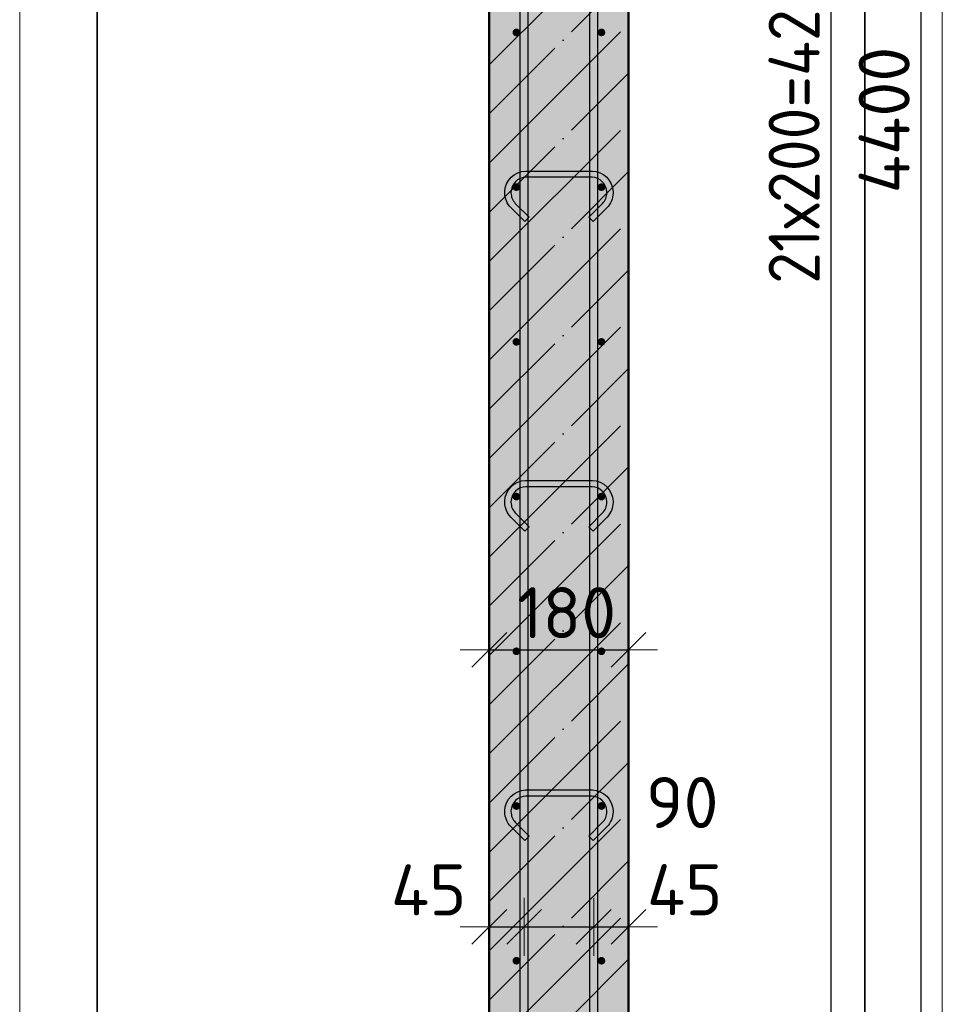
# Model space of a CAD drawing. Header units: millimetres. Extents: x 10987 to 63485, y -5166 to 39219.
# Tile 23 of 43: x 22912 to 24115, y 9793 to 11065. Entities that reach past the tile are written whole.
import ezdxf

# ---------------------------------------------------------------- set-up
doc = ezdxf.new("R2010")
doc.units = ezdxf.units.MM
doc.header["$PDMODE"] = 65
doc.linetypes.add('______11', pattern=[150, 120, -15, 0, -15])
doc.linetypes.add('______5', pattern=[330, 240, -30, 30, -30])
for name, color, linetype, lineweight in [('Standard', 7, 'Continuous', 25), ('Арм.стержн. вертикальными 1', 22, 'Continuous', 35), ('Арм.стержн.горизонт. 1', 180, 'Continuous', 35), ('Размерная линия_ общее', 7, 'Continuous', 13)]:
    doc.layers.add(name, color=color, linetype=linetype, lineweight=lineweight)
doc.layers.add('Арм.стержн.Стяжки', color=7, linetype='Continuous', lineweight=35, true_color=0x501e0f)
doc.styles.add('ISOCPEUR', font='ISOCPEUR')
doc.dimstyles.new('DIMSTYLE_3', dxfattribs={"dimtxt": 66, "dimasz": 75, "dimexe": 0, "dimexo": 0, "dimgap": 33, "dimtad": 2, "dimdec": 0, "dimrnd": 5, "dimzin": 12, "dimdsep": 46, "dimtxsty": 'ISOCPEUR', "dimblk1": 'ALL_ML_STRICH', "dimblk2": 'ALL_ML_STRICH', "dimsah": 1, "dimcen": 0, "dimclrd": 7, "dimclre": 256, "dimclrt": 7, "dimadec": 0, "dimazin": 0, "dimtfac": 1, "dimtdec": 0, "dimtix": 1, "dimtmove": 2, "dimatfit": 3, "dimfxl": 0, "dimtvp": 1.2, "dimtzin": 0, "dimlwd": 0, "dimlwe": -3, "dimarcsym": 0})
doc.dimstyles.new('DIMSTYLE_6', dxfattribs={"dimtxt": 66, "dimasz": 75, "dimexe": 0, "dimexo": 0, "dimgap": 33, "dimtad": 2, "dimdec": 0, "dimrnd": 5, "dimzin": 12, "dimdsep": 46, "dimtxsty": 'ISOCPEUR', "dimblk1": 'ALL_ML_STRICH', "dimblk2": 'ALL_ML_STRICH', "dimsah": 1, "dimcen": 0, "dimclrd": 7, "dimclre": 256, "dimclrt": 7, "dimadec": 0, "dimazin": 0, "dimtfac": 1, "dimtdec": 0, "dimtix": 1, "dimtmove": 2, "dimatfit": 3, "dimfxl": 0, "dimtzin": 0, "dimlwd": 0, "dimlwe": -3, "dimarcsym": 0})

# ---------------------------------------------------------------- blocks, each defined once
blk = doc.blocks.new('ALL_ML_STRICH')
at = {"color": 0, "linetype": 'ByBlock', "lineweight": -2}
for p, q in [((0, -0.5), (0, 0.5)), ((-0.3, -0.3), (0.3, 0.3)), ((-1, 0), (0.5, 0))]:
    blk.add_line(p, q, dxfattribs=at)
blk = doc.blocks.new('*D28')
at = {"layer": 'DEFPOINTS', "color": 7, "linetype": 'Continuous', "lineweight": 13, "transparency": 33554687}
for p in [(23519.4, 10260.9), (23699.4, 10259.3), (23519.4, 10250.9)]:
    blk.add_point(p, dxfattribs=at)
at = {"layer": 'Размерная линия_ общее', "color": 253, "linetype": 'Continuous', "lineweight": -2, "true_color": 0xa0a0a0, "transparency": 33554687}
for p, q in [((23519.4, 10250.9), (23519.4, 10250.9)), ((23699.4, 10250.9), (23699.4, 10250.9))]:
    blk.add_line(p, q, dxfattribs=at)
at = {"layer": 'Размерная линия_ общее', "color": 7, "linetype": 'Continuous', "lineweight": -2, "transparency": 33554687}
blk.add_line((23519.4, 10250.9), (23699.4, 10250.9), dxfattribs=at)
at = {"layer": 'Размерная линия_ общее', "color": 7, "linetype": 'Continuous', "lineweight": 13, "transparency": 33554687, "xscale": 75, "yscale": 75, "zscale": 75, "rotation": 180}
blk.add_blockref('ALL_ML_STRICH', (23519.4, 10250.9), dxfattribs=at)
at = {"layer": 'Размерная линия_ общее', "color": 7, "linetype": 'Continuous', "lineweight": 13, "transparency": 33554687, "xscale": 75, "yscale": 75, "zscale": 75}
blk.add_blockref('ALL_ML_STRICH', (23699.4, 10250.9), dxfattribs=at)
at = {"layer": 'Размерная линия_ общее', "color": 7, "linetype": 'Continuous', "lineweight": 13, "transparency": 33554687, "insert": (23619.3, 10298.9), "char_height": 66, "width": 198, "attachment_point": 5, "style": 'ISOCPEUR'}
blk.add_mtext('\\A1;{180}', dxfattribs=at)
blk = doc.blocks.new('*D31')
at = {"layer": 'DEFPOINTS', "color": 7, "linetype": 'Continuous', "lineweight": 13, "transparency": 33554687}
for p in [(23519.4, 9892.8), (23564.4, 9892.7), (23519.4, 9851.9)]:
    blk.add_point(p, dxfattribs=at)
at = {"layer": 'Размерная линия_ общее', "color": 253, "linetype": 'Continuous', "lineweight": -2, "true_color": 0xa0a0a0, "transparency": 33554687}
for p, q in [((23519.4, 9871.9), (23519.4, 9892.8)), ((23564.4, 9892.8), (23564.4, 9892.8))]:
    blk.add_line(p, q, dxfattribs=at)
at = {"layer": 'Размерная линия_ общее', "color": 7, "linetype": 'Continuous', "lineweight": -2, "transparency": 33554687}
blk.add_line((23519.4, 9892.8), (23564.4, 9892.8), dxfattribs=at)
at = {"layer": 'Размерная линия_ общее', "color": 7, "linetype": 'Continuous', "lineweight": 13, "transparency": 33554687, "xscale": 75, "yscale": 75, "zscale": 75, "rotation": 180}
blk.add_blockref('ALL_ML_STRICH', (23519.4, 9892.8), dxfattribs=at)
at = {"layer": 'Размерная линия_ общее', "color": 7, "linetype": 'Continuous', "lineweight": 13, "transparency": 33554687, "xscale": 75, "yscale": 75, "zscale": 75}
blk.add_blockref('ALL_ML_STRICH', (23564.4, 9892.8), dxfattribs=at)
at = {"layer": 'Размерная линия_ общее', "color": 7, "linetype": 'Continuous', "lineweight": 13, "transparency": 33554687, "insert": (23441, 9940.6), "char_height": 66, "width": 132, "attachment_point": 5, "style": 'ISOCPEUR'}
blk.add_mtext('\\A1;{45}', dxfattribs=at)
blk = doc.blocks.new('*D32')
at = {"layer": 'DEFPOINTS', "color": 7, "linetype": 'Continuous', "lineweight": 13, "transparency": 33554687}
for p in [(23564.4, 9892.8), (23564.4, 9892.7), (23654.4, 9894.8)]:
    blk.add_point(p, dxfattribs=at)
at = {"layer": 'Размерная линия_ общее', "color": 253, "linetype": 'Continuous', "lineweight": -2, "true_color": 0xa0a0a0, "transparency": 33554687}
for p, q in [((23564.4, 9892.8), (23564.4, 9892.8)), ((23654.4, 9892.8), (23654.4, 9892.8))]:
    blk.add_line(p, q, dxfattribs=at)
at = {"layer": 'Размерная линия_ общее', "color": 7, "linetype": 'Continuous', "lineweight": -2, "transparency": 33554687}
blk.add_line((23564.4, 9892.8), (23654.4, 9892.8), dxfattribs=at)
at = {"layer": 'Размерная линия_ общее', "color": 7, "linetype": 'Continuous', "lineweight": 13, "transparency": 33554687, "xscale": 75, "yscale": 75, "zscale": 75, "rotation": 180}
blk.add_blockref('ALL_ML_STRICH', (23564.4, 9892.8), dxfattribs=at)
at = {"layer": 'Размерная линия_ общее', "color": 7, "linetype": 'Continuous', "lineweight": 13, "transparency": 33554687, "xscale": 75, "yscale": 75, "zscale": 75}
blk.add_blockref('ALL_ML_STRICH', (23654.4, 9892.8), dxfattribs=at)
at = {"layer": 'Размерная линия_ общее', "color": 7, "linetype": 'Continuous', "lineweight": 13, "transparency": 33554687, "insert": (23768.8, 10053.5), "char_height": 66, "width": 132, "attachment_point": 5, "style": 'ISOCPEUR'}
blk.add_mtext('\\A1;{90}', dxfattribs=at)
blk = doc.blocks.new('*D33')
at = {"layer": 'DEFPOINTS', "color": 7, "linetype": 'Continuous', "lineweight": 13, "transparency": 33554687}
for p in [(23654.4, 9894.8), (23654.4, 9892.8), (23699.4, 9855.3)]:
    blk.add_point(p, dxfattribs=at)
at = {"layer": 'Размерная линия_ общее', "color": 253, "linetype": 'Continuous', "lineweight": -2, "true_color": 0xa0a0a0, "transparency": 33554687}
for p, q in [((23654.4, 9892.8), (23654.4, 9892.8)), ((23699.4, 9875.3), (23699.4, 9892.8))]:
    blk.add_line(p, q, dxfattribs=at)
at = {"layer": 'Размерная линия_ общее', "color": 7, "linetype": 'Continuous', "lineweight": -2, "transparency": 33554687}
blk.add_line((23654.4, 9892.8), (23699.4, 9892.8), dxfattribs=at)
at = {"layer": 'Размерная линия_ общее', "color": 7, "linetype": 'Continuous', "lineweight": 13, "transparency": 33554687, "xscale": 75, "yscale": 75, "zscale": 75, "rotation": 180}
blk.add_blockref('ALL_ML_STRICH', (23654.4, 9892.8), dxfattribs=at)
at = {"layer": 'Размерная линия_ общее', "color": 7, "linetype": 'Continuous', "lineweight": 13, "transparency": 33554687, "xscale": 75, "yscale": 75, "zscale": 75}
blk.add_blockref('ALL_ML_STRICH', (23699.4, 9892.8), dxfattribs=at)
at = {"layer": 'Размерная линия_ общее', "color": 7, "linetype": 'Continuous', "lineweight": 13, "transparency": 33554687, "insert": (23771.9, 9940.8), "char_height": 66, "width": 132, "attachment_point": 5, "style": 'ISOCPEUR'}
blk.add_mtext('\\A1;{45}', dxfattribs=at)
blk = doc.blocks.new('*D267')
at = {"layer": 'DEFPOINTS', "color": 7, "linetype": 'Continuous', "lineweight": 13, "transparency": 33554687}
for p in [(23692.6, 13139), (23699.4, 8739), (24077.8, 8739)]:
    blk.add_point(p, dxfattribs=at)
at = {"layer": 'Размерная линия_ общее', "color": 253, "linetype": 'Continuous', "lineweight": -2, "true_color": 0xa0a0a0, "transparency": 33554687}
for p, q in [((23712.6, 13139), (24077.8, 13139)), ((23719.4, 8739), (24077.8, 8739))]:
    blk.add_line(p, q, dxfattribs=at)
at = {"layer": 'Размерная линия_ общее', "color": 7, "linetype": 'Continuous', "lineweight": -2, "transparency": 33554687}
blk.add_line((24077.8, 8739), (24077.8, 13139), dxfattribs=at)
at = {"layer": 'Размерная линия_ общее', "color": 7, "linetype": 'Continuous', "lineweight": 13, "transparency": 33554687, "xscale": 75, "yscale": 75, "zscale": 75}
for p, rotation in [((24077.8, 13139), 90), ((24077.8, 8739), 270)]:
    blk.add_blockref('ALL_ML_STRICH', p, dxfattribs=dict(at, rotation=rotation))
at = {"layer": 'Размерная линия_ общее', "color": 7, "linetype": 'Continuous', "lineweight": 13, "transparency": 33554687, "insert": (24029.8, 10935.7), "char_height": 66, "width": 264, "attachment_point": 5, "rotation": 90, "style": 'ISOCPEUR'}
blk.add_mtext('\\A1;{4400}', dxfattribs=at)
blk = doc.blocks.new('*D273')
at = {"layer": 'DEFPOINTS', "color": 7, "linetype": 'Continuous', "lineweight": 13, "transparency": 33554687}
for p in [(23664.4, 13049), (23664.4, 8849), (23961.4, 8849)]:
    blk.add_point(p, dxfattribs=at)
at = {"layer": 'Размерная линия_ общее', "color": 253, "linetype": 'Continuous', "lineweight": -2, "true_color": 0xa0a0a0, "transparency": 33554687}
for p, q in [((23684.4, 13049), (23961.4, 13049)), ((23684.4, 8849), (23961.4, 8849))]:
    blk.add_line(p, q, dxfattribs=at)
at = {"layer": 'Размерная линия_ общее', "color": 7, "linetype": 'Continuous', "lineweight": -2, "transparency": 33554687}
blk.add_line((23961.4, 8849), (23961.4, 13049), dxfattribs=at)
at = {"layer": 'Размерная линия_ общее', "color": 7, "linetype": 'Continuous', "lineweight": 13, "transparency": 33554687, "xscale": 75, "yscale": 75, "zscale": 75}
for p, rotation in [((23961.4, 13049), 90), ((23961.4, 8849), 270)]:
    blk.add_blockref('ALL_ML_STRICH', p, dxfattribs=dict(at, rotation=rotation))
at = {"layer": 'Размерная линия_ общее', "color": 7, "linetype": 'Continuous', "lineweight": 13, "transparency": 33554687, "insert": (23880.4, 10724), "char_height": 66, "width": 3.3, "attachment_point": 1, "rotation": 90, "line_spacing_factor": 0.60241, "style": 'ISOCPEUR'}
blk.add_mtext('\\W0.91;21х200=4200', dxfattribs=at)

msp = doc.modelspace()

# ---------------------------------------------------------------- hatches: boundary and pattern name
at = {"layer": 'Standard', "linetype": 'Continuous', "lineweight": -3, "transparency": 33554687}
msp.add_hatch(color=7, dxfattribs=at).paths.add_polyline_path([(23699.4, 13139), (23519.4, 13139), (23519.4, 8739), (23699.4, 8739)])
at = {"layer": 'Арм.стержн.горизонт. 1', "linetype": 'Continuous', "lineweight": 50, "transparency": 33554687}
for points in [[(23559.4, 11049), (23559, 11050.9), (23558, 11052.5), (23556.3, 11053.6), (23554.4, 11054), (23552.5, 11053.6), (23550.9, 11052.5), (23549.8, 11050.9), (23549.4, 11049), (23549.8, 11047.1), (23550.9, 11045.4), (23552.5, 11044.4), (23554.4, 11044), (23556.3, 11044.4), (23558, 11045.4), (23559, 11047.1)], [(23669.4, 11049), (23669, 11050.9), (23668, 11052.5), (23666.3, 11053.6), (23664.4, 11054), (23662.5, 11053.6), (23660.9, 11052.5), (23659.8, 11050.9), (23659.4, 11049), (23659.8, 11047.1), (23660.9, 11045.4), (23662.5, 11044.4), (23664.4, 11044), (23666.3, 11044.4), (23668, 11045.4), (23669, 11047.1)], [(23559.4, 10849), (23559, 10850.9), (23558, 10852.5), (23556.3, 10853.6), (23554.4, 10854), (23552.5, 10853.6), (23550.9, 10852.5), (23549.8, 10850.9), (23549.4, 10849), (23549.8, 10847.1), (23550.9, 10845.4), (23552.5, 10844.4), (23554.4, 10844), (23556.3, 10844.4), (23558, 10845.4), (23559, 10847.1)], [(23669.4, 10849), (23669, 10850.9), (23668, 10852.5), (23666.3, 10853.6), (23664.4, 10854), (23662.5, 10853.6), (23660.9, 10852.5), (23659.8, 10850.9), (23659.4, 10849), (23659.8, 10847.1), (23660.9, 10845.4), (23662.5, 10844.4), (23664.4, 10844), (23666.3, 10844.4), (23668, 10845.4), (23669, 10847.1)], [(23559.4, 10649), (23559, 10650.9), (23558, 10652.5), (23556.3, 10653.6), (23554.4, 10654), (23552.5, 10653.6), (23550.9, 10652.5), (23549.8, 10650.9), (23549.4, 10649), (23549.8, 10647.1), (23550.9, 10645.4), (23552.5, 10644.4), (23554.4, 10644), (23556.3, 10644.4), (23558, 10645.4), (23559, 10647.1)], [(23669.4, 10649), (23669, 10650.9), (23668, 10652.5), (23666.3, 10653.6), (23664.4, 10654), (23662.5, 10653.6), (23660.9, 10652.5), (23659.8, 10650.9), (23659.4, 10649), (23659.8, 10647.1), (23660.9, 10645.4), (23662.5, 10644.4), (23664.4, 10644), (23666.3, 10644.4), (23668, 10645.4), (23669, 10647.1)], [(23559.4, 10449), (23559, 10450.9), (23558, 10452.5), (23556.3, 10453.6), (23554.4, 10454), (23552.5, 10453.6), (23550.9, 10452.5), (23549.8, 10450.9), (23549.4, 10449), (23549.8, 10447.1), (23550.9, 10445.4), (23552.5, 10444.4), (23554.4, 10444), (23556.3, 10444.4), (23558, 10445.4), (23559, 10447.1)], [(23669.4, 10449), (23669, 10450.9), (23668, 10452.5), (23666.3, 10453.6), (23664.4, 10454), (23662.5, 10453.6), (23660.9, 10452.5), (23659.8, 10450.9), (23659.4, 10449), (23659.8, 10447.1), (23660.9, 10445.4), (23662.5, 10444.4), (23664.4, 10444), (23666.3, 10444.4), (23668, 10445.4), (23669, 10447.1)], [(23559.4, 10249), (23559, 10250.9), (23558, 10252.5), (23556.3, 10253.6), (23554.4, 10254), (23552.5, 10253.6), (23550.9, 10252.5), (23549.8, 10250.9), (23549.4, 10249), (23549.8, 10247.1), (23550.9, 10245.4), (23552.5, 10244.4), (23554.4, 10244), (23556.3, 10244.4), (23558, 10245.4), (23559, 10247.1)], [(23669.4, 10249), (23669, 10250.9), (23668, 10252.5), (23666.3, 10253.6), (23664.4, 10254), (23662.5, 10253.6), (23660.9, 10252.5), (23659.8, 10250.9), (23659.4, 10249), (23659.8, 10247.1), (23660.9, 10245.4), (23662.5, 10244.4), (23664.4, 10244), (23666.3, 10244.4), (23668, 10245.4), (23669, 10247.1)], [(23559.4, 10049), (23559, 10050.9), (23558, 10052.5), (23556.3, 10053.6), (23554.4, 10054), (23552.5, 10053.6), (23550.9, 10052.5), (23549.8, 10050.9), (23549.4, 10049), (23549.8, 10047.1), (23550.9, 10045.4), (23552.5, 10044.4), (23554.4, 10044), (23556.3, 10044.4), (23558, 10045.4), (23559, 10047.1)], [(23669.4, 10049), (23669, 10050.9), (23668, 10052.5), (23666.3, 10053.6), (23664.4, 10054), (23662.5, 10053.6), (23660.9, 10052.5), (23659.8, 10050.9), (23659.4, 10049), (23659.8, 10047.1), (23660.9, 10045.4), (23662.5, 10044.4), (23664.4, 10044), (23666.3, 10044.4), (23668, 10045.4), (23669, 10047.1)], [(23559.4, 9849), (23559, 9850.9), (23558, 9852.5), (23556.3, 9853.6), (23554.4, 9854), (23552.5, 9853.6), (23550.9, 9852.5), (23549.8, 9850.9), (23549.4, 9849), (23549.8, 9847.1), (23550.9, 9845.4), (23552.5, 9844.4), (23554.4, 9844), (23556.3, 9844.4), (23558, 9845.4), (23559, 9847.1)], [(23669.4, 9849), (23669, 9850.9), (23668, 9852.5), (23666.3, 9853.6), (23664.4, 9854), (23662.5, 9853.6), (23660.9, 9852.5), (23659.8, 9850.9), (23659.4, 9849), (23659.8, 9847.1), (23660.9, 9845.4), (23662.5, 9844.4), (23664.4, 9844), (23666.3, 9844.4), (23668, 9845.4), (23669, 9847.1)]]:
    msp.add_hatch(color=4, dxfattribs=at).paths.add_polyline_path(points)

# ---------------------------------------------------------------- linework, layer by layer
at = {"layer": 'Standard', "color": 52, "linetype": 'Continuous', "lineweight": -3, "transparency": 33554687}
for p, q in [((23012.4, 13606.7), (23012.4, 8556.7)), ((23012.4, 8556.7), (23012.4, 13606.7)), ((24004.7, 13606.7), (24004.7, 8556.7)), ((24004.7, 8556.7), (24004.7, 13606.7))]:
    msp.add_line(p, q, dxfattribs=at)
at = {"layer": 'Standard', "color": 7, "linetype": 'Continuous', "lineweight": 50, "transparency": 33554687}
for p, q in [((23519.4, 13139), (23519.4, 8739)), ((23699.4, 8739), (23699.4, 13139))]:
    msp.add_line(p, q, dxfattribs=at)
at = {"layer": 'Standard', "color": 7, "linetype": '______5', "lineweight": -3, "transparency": 33554687}
for p, q in [((23519.4, 11007.3), (23699.4, 11187.3)), ((23519.4, 10880), (23699.4, 11060)), ((23519.4, 10752.7), (23699.4, 10932.7)), ((23519.4, 10625.5), (23699.4, 10805.5)), ((23519.4, 10498.2), (23699.4, 10678.2)), ((23519.4, 10370.9), (23699.4, 10550.9)), ((23519.4, 10243.6), (23699.4, 10423.6)), ((23519.4, 10116.3), (23699.4, 10296.3)), ((23519.4, 9989.1), (23699.4, 10169.1)), ((23519.4, 9861.8), (23699.4, 10041.8)), ((23519.4, 9734.5), (23699.4, 9914.5))]:
    msp.add_line(p, q, dxfattribs=at)
at = {"layer": 'Standard', "color": 7, "linetype": '______11', "lineweight": -3, "transparency": 33554687}
for p, q in [((23519.4, 10943.7), (23699.4, 11123.7)), ((23519.4, 10816.4), (23699.4, 10996.4)), ((23519.4, 10689.1), (23699.4, 10869.1)), ((23519.4, 10561.8), (23699.4, 10741.8)), ((23519.4, 10434.5), (23699.4, 10614.5)), ((23519.4, 10307.3), (23699.4, 10487.3)), ((23519.4, 10180), (23699.4, 10360)), ((23519.4, 10052.7), (23699.4, 10232.7)), ((23519.4, 9925.4), (23699.4, 10105.4)), ((23519.4, 9798.1), (23699.4, 9978.1)), ((23519.4, 9670.9), (23699.4, 9850.9))]:
    msp.add_line(p, q, dxfattribs=at)
at = {"layer": 'Standard', "color": 7, "linetype": 'Continuous', "lineweight": 13, "transparency": 33554687}
msp.add_lwpolyline([(22912.4, 8456.7), (24104.7, 8456.7), (24104.7, 13706.7), (22912.4, 13706.7), (22912.4, 8456.7)], dxfattribs=at)
at = {"layer": 'Арм.стержн. вертикальными 1', "color": 4, "linetype": 'Continuous', "lineweight": 25, "transparency": 33554687}
for points in [[(23649.4, 8739), (23649.4, 13259.9), (23648.8, 13264.5), (23647.3, 13269), (23644.9, 13273.2), (23642.1, 13276.6), (23638.7, 13279.5), (23634.5, 13281.8), (23629.9, 13283.4), (23625.4, 13284), (23349.4, 13284), (23349.4, 13294), (23626.1, 13294), (23632.2, 13293.1), (23638.5, 13291), (23644.4, 13287.8), (23649.2, 13283.7), (23653.2, 13278.9), (23656.5, 13273.1), (23658.6, 13266.7), (23659.4, 13260.6), (23659.4, 8739), (23649.4, 8739)], [(23649.4, 8739), (23649.4, 13259.9), (23648.8, 13264.5), (23647.3, 13269), (23644.9, 13273.2), (23642.1, 13276.6), (23638.7, 13279.5), (23634.5, 13281.8), (23629.9, 13283.4), (23625.4, 13284), (23349.4, 13284), (23349.4, 13294), (23626.1, 13294), (23632.2, 13293.1), (23638.5, 13291), (23644.4, 13287.8), (23649.2, 13283.7), (23653.2, 13278.9), (23656.5, 13273.1), (23658.6, 13266.7), (23659.4, 13260.6), (23659.4, 8739), (23649.4, 8739)], [(23559.4, 8739), (23559.4, 13179.9), (23558.8, 13184.5), (23557.3, 13189), (23554.9, 13193.2), (23552.1, 13196.6), (23548.7, 13199.5), (23544.5, 13201.8), (23539.9, 13203.4), (23535.4, 13204), (23179.4, 13204), (23179.4, 13214), (23536.1, 13214), (23542.2, 13213.1), (23548.5, 13211), (23554.4, 13207.8), (23559.2, 13203.7), (23563.2, 13198.9), (23566.5, 13193.1), (23568.6, 13186.7), (23569.4, 13180.6), (23569.4, 8739), (23559.4, 8739)], [(23559.4, 8739), (23559.4, 13179.9), (23558.8, 13184.5), (23557.3, 13189), (23554.9, 13193.2), (23552.1, 13196.6), (23548.7, 13199.5), (23544.5, 13201.8), (23539.9, 13203.4), (23535.4, 13204), (23179.4, 13204), (23179.4, 13214), (23536.1, 13214), (23542.2, 13213.1), (23548.5, 13211), (23554.4, 13207.8), (23559.2, 13203.7), (23563.2, 13198.9), (23566.5, 13193.1), (23568.6, 13186.7), (23569.4, 13180.6), (23569.4, 8739), (23559.4, 8739)]]:
    msp.add_lwpolyline(points, dxfattribs=at)
at = {"layer": 'Арм.стержн.Стяжки', "color": 40, "linetype": 'Continuous', "lineweight": 25, "transparency": 33554687}
for points in [[(23565.2, 10804.5), (23547.2, 10822.5), (23545.5, 10824.4), (23544, 10826.5), (23542.6, 10828.8), (23541.5, 10831.1), (23540.7, 10833.6), (23540, 10836.1), (23539.6, 10838.7), (23539.4, 10841.2), (23539.4, 10843.2), (23540.1, 10848.1), (23541.8, 10853.1), (23544.4, 10857.8), (23547.6, 10861.7), (23551.5, 10864.9), (23556.1, 10867.5), (23561.2, 10869.2), (23566.1, 10869.8), (23652.7, 10869.8), (23657.6, 10869.2), (23662.7, 10867.5), (23667.4, 10864.9), (23671.2, 10861.7), (23674.4, 10857.8), (23677.1, 10853.1), (23678.7, 10848.1), (23679.4, 10843.2), (23679.4, 10841.2), (23679.2, 10838.7), (23678.8, 10836.1), (23678.2, 10833.6), (23677.3, 10831.1), (23676.2, 10828.8), (23674.9, 10826.5), (23673.3, 10824.4), (23671.7, 10822.5), (23653.6, 10804.5), (23648, 10810.1), (23665.8, 10828), (23667.1, 10829.4), (23668.2, 10830.9), (23669.1, 10832.5), (23669.9, 10834.2), (23670.5, 10835.9), (23671, 10837.7), (23671.3, 10839.6), (23671.4, 10841.5), (23671.4, 10842.6), (23670.9, 10846.2), (23669.7, 10849.9), (23667.8, 10853.3), (23665.5, 10856), (23662.8, 10858.3), (23659.5, 10860.1), (23655.8, 10861.3), (23652.2, 10861.8), (23566.6, 10861.8), (23563, 10861.3), (23559.4, 10860.1), (23556, 10858.3), (23553.3, 10856), (23551, 10853.3), (23549.1, 10849.9), (23547.9, 10846.2), (23547.4, 10842.6), (23547.4, 10841.5), (23547.6, 10839.6), (23547.9, 10837.7), (23548.3, 10835.9), (23548.9, 10834.2), (23549.7, 10832.5), (23550.7, 10830.9), (23551.8, 10829.4), (23553, 10828), (23570.9, 10810.1), (23565.2, 10804.5)], [(23565.2, 10404.5), (23547.2, 10422.5), (23545.5, 10424.4), (23544, 10426.5), (23542.6, 10428.8), (23541.5, 10431.1), (23540.7, 10433.6), (23540, 10436.1), (23539.6, 10438.7), (23539.4, 10441.2), (23539.4, 10443.2), (23540.1, 10448.1), (23541.8, 10453.1), (23544.4, 10457.8), (23547.6, 10461.7), (23551.5, 10464.9), (23556.1, 10467.5), (23561.2, 10469.2), (23566.1, 10469.8), (23652.7, 10469.8), (23657.6, 10469.2), (23662.7, 10467.5), (23667.4, 10464.9), (23671.2, 10461.7), (23674.4, 10457.8), (23677.1, 10453.1), (23678.7, 10448.1), (23679.4, 10443.2), (23679.4, 10441.2), (23679.2, 10438.7), (23678.8, 10436.1), (23678.2, 10433.6), (23677.3, 10431.1), (23676.2, 10428.8), (23674.9, 10426.5), (23673.3, 10424.4), (23671.7, 10422.5), (23653.6, 10404.5), (23648, 10410.1), (23665.8, 10428), (23667.1, 10429.4), (23668.2, 10430.9), (23669.1, 10432.5), (23669.9, 10434.2), (23670.5, 10435.9), (23671, 10437.7), (23671.3, 10439.6), (23671.4, 10441.5), (23671.4, 10442.6), (23670.9, 10446.2), (23669.7, 10449.9), (23667.8, 10453.3), (23665.5, 10456), (23662.8, 10458.3), (23659.5, 10460.1), (23655.8, 10461.3), (23652.2, 10461.8), (23566.6, 10461.8), (23563, 10461.3), (23559.4, 10460.1), (23556, 10458.3), (23553.3, 10456), (23551, 10453.3), (23549.1, 10449.9), (23547.9, 10446.2), (23547.4, 10442.6), (23547.4, 10441.5), (23547.6, 10439.6), (23547.9, 10437.7), (23548.3, 10435.9), (23548.9, 10434.2), (23549.7, 10432.5), (23550.7, 10430.9), (23551.8, 10429.4), (23553, 10428), (23570.9, 10410.1), (23565.2, 10404.5)], [(23565.2, 10004.5), (23547.2, 10022.5), (23545.5, 10024.4), (23544, 10026.5), (23542.6, 10028.8), (23541.5, 10031.1), (23540.7, 10033.6), (23540, 10036.1), (23539.6, 10038.7), (23539.4, 10041.2), (23539.4, 10043.2), (23540.1, 10048.1), (23541.8, 10053.1), (23544.4, 10057.8), (23547.6, 10061.7), (23551.5, 10064.9), (23556.1, 10067.5), (23561.2, 10069.2), (23566.1, 10069.8), (23652.7, 10069.8), (23657.6, 10069.2), (23662.7, 10067.5), (23667.4, 10064.9), (23671.2, 10061.7), (23674.4, 10057.8), (23677.1, 10053.1), (23678.7, 10048.1), (23679.4, 10043.2), (23679.4, 10041.2), (23679.2, 10038.7), (23678.8, 10036.1), (23678.2, 10033.6), (23677.3, 10031.1), (23676.2, 10028.8), (23674.9, 10026.5), (23673.3, 10024.4), (23671.7, 10022.5), (23653.6, 10004.5), (23648, 10010.1), (23665.8, 10028), (23667.1, 10029.4), (23668.2, 10030.9), (23669.1, 10032.5), (23669.9, 10034.2), (23670.5, 10035.9), (23671, 10037.7), (23671.3, 10039.6), (23671.4, 10041.5), (23671.4, 10042.6), (23670.9, 10046.2), (23669.7, 10049.9), (23667.8, 10053.3), (23665.5, 10056), (23662.8, 10058.3), (23659.5, 10060.1), (23655.8, 10061.3), (23652.2, 10061.8), (23566.6, 10061.8), (23563, 10061.3), (23559.4, 10060.1), (23556, 10058.3), (23553.3, 10056), (23551, 10053.3), (23549.1, 10049.9), (23547.9, 10046.2), (23547.4, 10042.6), (23547.4, 10041.5), (23547.6, 10039.6), (23547.9, 10037.7), (23548.3, 10035.9), (23548.9, 10034.2), (23549.7, 10032.5), (23550.7, 10030.9), (23551.8, 10029.4), (23553, 10028), (23570.9, 10010.1), (23565.2, 10004.5)]]:
    msp.add_lwpolyline(points, dxfattribs=at)

# ---------------------------------------------------------------- dimensions: what is measured, and where the dimension line sits
at = {"layer": 'Размерная линия_ общее', "color": 7, "linetype": 'Continuous', "lineweight": 13, "transparency": 33554687}
dim = msp.add_linear_dim(base=(24077.8, 13139), p1=(23719.4, 8739), p2=(23712.6, 13139), angle=90, dimstyle='DIMSTYLE_6', override={"dimpost": '<>', "dimclrd": 7, "dimclre": 253, "dimclrt": 7, "dimlwd": 0, "dimlwe": 65533}, dxfattribs=at)
dim.commit()
dim.dimension.update_dxf_attribs({"geometry": '*D267', "text_midpoint": (24029.8, 10935.7), "dimtype": 160})
dim = msp.add_linear_dim(base=(23961.4, 13049), p1=(23684.4, 8849), p2=(23684.4, 13049), angle=90, text='\\W0.91;21х200=4200', dimstyle='DIMSTYLE_6', override={"dimpost": '<>', "dimclrd": 7, "dimclre": 253, "dimclrt": 7, "dimlwd": 0, "dimlwe": 65533}, dxfattribs=at)
dim.commit()
dim.dimension.update_dxf_attribs({"geometry": '*D273', "text_midpoint": (23928.4, 10949), "dimtype": 160})
for base, p1, p2, picture, middle in [((23699.4, 10250.9), (23519.4, 10250.9), (23699.4, 10250.9), '*D28', (23619.3, 10298.9)), ((23654.4, 9892.8), (23564.4, 9892.8), (23654.4, 9892.8), '*D32', (23768.8, 10053.5)), ((23564.4, 9892.8), (23519.4, 9871.9), (23564.4, 9892.8), '*D31', (23441, 9940.6)), ((23699.4, 9892.8), (23654.4, 9892.8), (23699.4, 9875.3), '*D33', (23771.9, 9940.8))]:
    dim = msp.add_linear_dim(base=base, p1=p1, p2=p2, dimstyle='DIMSTYLE_3', override={"dimpost": '<>', "dimclrd": 7, "dimclre": 253, "dimclrt": 7, "dimlwd": 0, "dimlwe": 65533}, dxfattribs=at)
    dim.commit()
    dim.dimension.update_dxf_attribs({"geometry": picture, "text_midpoint": middle, "dimtype": 160})

doc.saveas('drawing.dxf')
